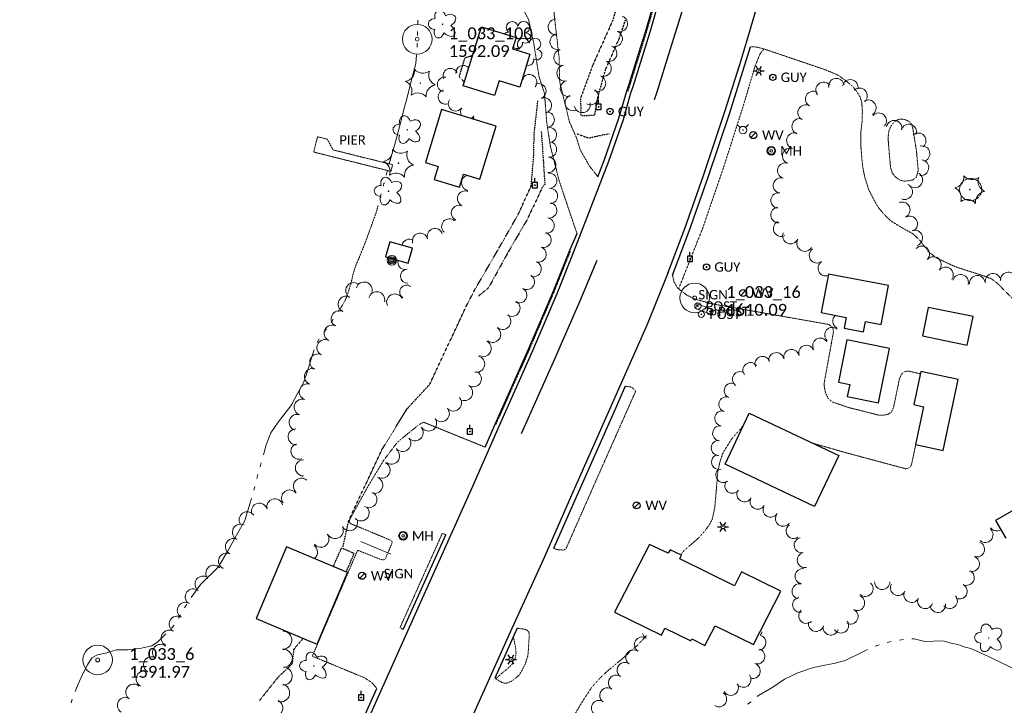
# Model space of a CAD drawing. Extents: x 386237 to 390135, y 96958 to 113752.
# Tile 63 of 116: x 388198 to 388697, y 102694 to 103041. Entities that reach past the tile are written whole.
import ezdxf
from ezdxf.enums import TextEntityAlignment as Align
from ezdxf.lldxf.tags import DXFTag

# ---------------------------------------------------------------- set-up
doc = ezdxf.new("R2010")
doc.units = 0
doc.header["$MEASUREMENT"] = 0
for name, pattern in [('Wisdot1', [0.0625, 0.03125, -0.03125]), ('Wisdot3', [0.1875, 0.125, -0.0625]), ('Wisdot5', [0.1, 0.05, -0.05]), ('Wisdot6', [0.375, 0.125, -0.0625, 0.03125, -0.0625, 0.03125, -0.0625])]:
    doc.linetypes.add(name, pattern=pattern)
for name, color, linetype, lineweight in [('E_BLD', 231, 'Continuous', 25), ('E_DTM_SlopeBottom', 81, 'Wisdot1', 25), ('E_DTM_SlopeTop', 81, 'Wisdot1', 25), ('E_DWY', 51, 'Wisdot3', 18), ('E_DWY_PE', 51, 'Wisdot3', 18), ('E_LAND_Vegetation', 81, 'Continuous', 18), ('E_LTG', 21, 'Continuous', 25), ('E_MAP_PassPoints', 41, 'Continuous', 18), ('E_MISCPROP', 31, 'Continuous', 18), ('E_MISCPROP_HvyDash', 231, 'Wisdot3', 25), ('E_PATH_Sidewalk', 51, 'Wisdot5', 18), ('E_RDWY', 21, 'Continuous', 25), ('E_RDWY_C_and_G', 21, 'Continuous', 25), ('E_RDWY_PavtEdge', 201, 'Continuous', 25), ('E_SGN', 21, 'Continuous', 18), ('E_STRUCT_Pier', 252, 'Wisdot3', 25), ('E_UTL_EGuyWire', 201, 'Continuous', 25), ('E_UTL_EPowerPole', 231, 'Eelec', 25), ('E_UTL_MH', 31, 'Continuous', 18), ('E_UTL_W', 171, 'Continuous', 25), ('E_UTL_WHydrant', 131, 'Continuous', 18), ('E_WTR', 131, 'Wisdot6', 18), ('E_WTR_Dock_Pier', 131, 'Wisdot3', 18), ('E_WTR_Elevations', 131, 'Continuous', 18), ('E_WTR_FlowLine', 131, 'Wisdot6', 18)]:
    doc.layers.add(name, color=color, linetype=linetype, lineweight=lineweight)
doc.styles.add('CalibriLight', font='calibril.ttf')
tags = doc.linetypes.add('Eelec', pattern='A,0.275,-0.05,["E",CalibriLight,S=0.07,R=0,X=-0.025,Y=-0.035],-0.05,0.875', length=1.25).pattern_tags.tags
tags[6] = DXFTag(74, 10)

# ---------------------------------------------------------------- blocks, each defined once
blk = doc.blocks.new('PP')
at = {"layer": 'E_MAP_PassPoints', "lineweight": 0}
for radius in [7.5, 0.96]:
    blk.add_circle((0, 0), radius, dxfattribs=at)
blk = doc.blocks.new('BSGN')
at = {"color": 0, "linetype": 'ByBlock', "lineweight": -2, "transparency": 16777216, "style": 'CalibriLight'}
blk.add_text('SIGN', height=12, dxfattribs=at).set_placement((0, 0), align=Align.MIDDLE_CENTER)
blk = doc.blocks.new('GUY')
at = {"color": 0, "linetype": 'ByBlock', "lineweight": -2, "transparency": 16777216}
for radius in [4, 0.5]:
    blk.add_circle((0, 0), radius, dxfattribs=at)
at = {"color": 0, "linetype": 'ByBlock', "lineweight": -2, "transparency": 16777216, "style": 'CalibriLight'}
blk.add_text('GUY', height=12, dxfattribs=at).set_placement((10, 0), align=Align.MIDDLE_LEFT)
blk = doc.blocks.new('HYD')
at = {"color": 0, "linetype": 'ByBlock', "lineweight": -2, "transparency": 16777216}
for p, q in [((-3.8, 3.8), (-8.3, 8.3)), ((3.8, 3.8), (8.3, 8.3))]:
    blk.add_line(p, q, dxfattribs=at)
for radius in [5.48, 0.42]:
    blk.add_circle((0, 0), radius, dxfattribs=at)
blk = doc.blocks.new('LPOL')
at = {"color": 0, "linetype": 'ByBlock', "lineweight": -2, "transparency": 16777216}
for p, q in [((-4, 0), (-1.5, 0)), ((-0.75, 1.3), (-2, 3.46)), ((0.75, 1.3), (2, 3.46)), ((1.5, 0), (4, 0)), ((-2, -3.46), (-0.75, -1.3)), ((2, -3.46), (0.75, -1.3))]:
    blk.add_line(p, q, dxfattribs=at)
for radius in [1.5, 1.5, 1.5, 0.125]:
    blk.add_circle((0, 0), radius, dxfattribs=at)
blk = doc.blocks.new('MH')
at = {"color": 0, "linetype": 'ByBlock', "lineweight": -2, "transparency": 16777216}
for radius in [5, 4, 1.5]:
    blk.add_circle((0, 0), radius, dxfattribs=at)
at = {"color": 0, "linetype": 'ByBlock', "lineweight": -2, "transparency": 16777216, "style": 'CalibriLight'}
blk.add_text('MH', height=10.8, dxfattribs=at).set_placement((10, 0), align=Align.MIDDLE_LEFT)
blk = doc.blocks.new('PIER')
at = {"color": 0, "linetype": 'ByBlock', "lineweight": -2, "transparency": 16777216, "style": 'CalibriLight'}
blk.add_text('PIER', height=10.8, dxfattribs=at).set_placement((-16.8, -5.4))
blk = doc.blocks.new('CTRE')
at = {"color": 0, "linetype": 'ByBlock', "lineweight": -2, "transparency": 16777216}
blk.add_circle((0, 0), 0.223, dxfattribs=at)
for centre, start, end in [((-11.97, 8.96), 280.2067, 5.97162), ((1.81, 14.92), 220.21132, 305.97623), ((13.83, 5.89), 160.21133, 245.97624), ((-13.83, -5.9), 340.21132, 65.97623), ((-1.81, -14.93), 40.21133, 125.97624)]:
    blk.add_arc(centre, 7.87, start, end, dxfattribs=at)
at = {"color": 0, "linetype": 'ByBlock', "lineweight": -2, "transparency": 16777216, "extrusion": (0, 0, -1)}
blk.add_arc((-12.03, -9.04), 7.87, 354.07279, 79.74889, dxfattribs=at)
blk = doc.blocks.new('POLE')
at = {"color": 0, "linetype": 'ByBlock', "lineweight": -2, "transparency": 16777216}
for radius in [4.46, 3.35, 2.23, 1.12]:
    blk.add_circle((0, 0), radius, dxfattribs=at)
blk = doc.blocks.new('POST')
at = {"color": 0, "linetype": 'ByBlock', "lineweight": -2, "transparency": 16777216}
for radius in [4, 0.5]:
    blk.add_circle((0, 0), radius, dxfattribs=at)
at = {"color": 0, "linetype": 'ByBlock', "lineweight": -2, "transparency": 16777216, "style": 'CalibriLight'}
blk.add_text('POST', height=12, dxfattribs=at).set_placement((10, 0), align=Align.MIDDLE_LEFT)
blk = doc.blocks.new('PPOL')
at = {"color": 0, "linetype": 'ByBlock', "lineweight": -2, "transparency": 16777216}
blk.add_line((-0.1, 4.5), (-0.1, 11.6), dxfattribs=at)
at = {"color": 0, "linetype": 'ByBlock', "lineweight": -2, "transparency": 16777216, "flags": 128}
blk.add_lwpolyline([(-4.6, -4.5), (4.4, -4.5), (4.4, 4.5), (-4.6, 4.5)], close=True, dxfattribs=at)
at = {"color": 0, "linetype": 'ByBlock', "lineweight": -2, "transparency": 16777216}
blk.add_circle((0, 0), 0.582, dxfattribs=at)
blk = doc.blocks.new('SIGN')
at = {"color": 0, "linetype": 'ByBlock', "lineweight": -2, "transparency": 16777216, "style": 'CalibriLight'}
blk.add_text('SIGN', height=12, dxfattribs=at).set_placement((0, 0), align=Align.MIDDLE_CENTER)
blk = doc.blocks.new('DTRE')
at = {"color": 0, "linetype": 'ByBlock', "lineweight": -2, "transparency": 16777216}
blk.add_circle((-0.18, 0), 0.183, dxfattribs=at)
for centre, major_axis, ratio in [((-1.87, 5.32), (1.36, -4.98), 0.782863), ((4.06, 2.74), (-5.27, -2.93), 0.691916), ((-5.87, 0.15), (4.93, -0.12), 0.832022), ((-2.49, -5.24), (1.8, 4.86), 0.716896), ((3.54, -3.71), (-5.01, 4.58), 0.560249)]:
    blk.add_ellipse(centre, major_axis=major_axis, ratio=ratio, start_param=1.570796, end_param=4.712389, dxfattribs=at)
blk = doc.blocks.new('WV')
at = {"color": 0, "linetype": 'ByBlock', "lineweight": -2, "transparency": 16777216}
blk.add_line((-2.8, -2.8), (2.8, 2.8), dxfattribs=at)
blk.add_circle((0, 0), 4, dxfattribs=at)
at = {"color": 0, "linetype": 'ByBlock', "lineweight": -2, "transparency": 16777216, "style": 'CalibriLight'}
blk.add_text('WV', height=10.8, dxfattribs=at).set_placement((10, 0), align=Align.MIDDLE_LEFT)

msp = doc.modelspace()

# ---------------------------------------------------------------- linework, layer by layer
at = {"layer": 'E_BLD', "ltscale": 5}
for p, q in [((388422.46, 103007.42), (388431.72, 103037.24)), ((388431.72, 103037.24), (388431.72, 103037.24)), ((388431.72, 103037.24), (388449.29, 103031.78)), ((388449.29, 103031.78), (388447.52, 103026.08)), ((388447.52, 103026.08), (388447.52, 103026.08)), ((388447.52, 103026.08), (388456.31, 103023.36)), ((388456.31, 103023.36), (388451.16, 103006.76)), ((388456.31, 103023.36), (388456.31, 103023.36)), ((388440.72, 103010), (388438.38, 103002.48)), ((388451.16, 103006.76), (388440.72, 103010)), ((388440.72, 103010), (388440.72, 103010)), ((388438.38, 103002.48), (388422.46, 103007.42)), ((388422.46, 103007.42), (388422.46, 103007.42)), ((388451.16, 103006.76), (388451.16, 103006.76)), ((388411.57, 102995.45), (388403.34, 102968.64)), ((388439.21, 102986.96), (388411.57, 102995.45)), ((388411.57, 102995.45), (388411.57, 102995.45)), ((388430.96, 102960.09), (388439.21, 102986.96)), ((388439.21, 102986.96), (388439.21, 102986.96)), ((388403.34, 102968.64), (388403.34, 102968.64)), ((388403.34, 102968.64), (388409.84, 102966.64)), ((388409.84, 102966.64), (388407.82, 102960.05)), ((388409.84, 102966.64), (388409.84, 102966.64)), ((388407.82, 102960.05), (388407.82, 102960.05)), ((388407.82, 102960.05), (388420.56, 102956.14)), ((388420.56, 102956.14), (388422.56, 102962.67)), ((388422.56, 102962.67), (388422.56, 102962.67)), ((388422.56, 102962.67), (388430.96, 102960.09)), ((388385.27, 102928.47), (388383.12, 102920.76)), ((388396.76, 102925.27), (388385.27, 102928.47)), ((388394.61, 102917.56), (388396.76, 102925.27)), ((388396.76, 102925.27), (388396.76, 102925.27)), ((388383.12, 102920.76), (388394.61, 102917.56)), ((388383.12, 102920.76), (388383.12, 102920.76)), ((388607.55, 102912.07), (388603.84, 102892.6)), ((388637.89, 102906.28), (388607.55, 102912.07)), ((388634.14, 102886.61), (388637.89, 102906.28)), ((388658.08, 102895.21), (388655.13, 102880.84)), ((388680.76, 102890.55), (388658.08, 102895.21)), ((388603.84, 102892.6), (388616.45, 102890.19)), ((388616.45, 102890.19), (388615.41, 102884.71)), ((388677.81, 102876.18), (388680.76, 102890.55)), ((388615.41, 102884.71), (388625.24, 102882.83)), ((388625.24, 102882.83), (388626.25, 102888.11)), ((388626.25, 102888.11), (388634.14, 102886.61)), ((388655.13, 102880.84), (388677.81, 102876.18)), ((388616.88, 102878.76), (388612.56, 102857.42)), ((388638.43, 102874.41), (388616.88, 102878.76)), ((388632.89, 102846.99), (388638.43, 102874.41)), ((388654.23, 102862.72), (388650.67, 102846.02)), ((388673.19, 102858.67), (388654.23, 102862.72)), ((388612.56, 102857.42), (388618.27, 102856.26)), ((388618.27, 102856.26), (388617.05, 102850.19)), ((388665.56, 102822.87), (388673.19, 102858.67)), ((388617.05, 102850.19), (388632.89, 102846.99)), ((388650.67, 102846.02), (388655.61, 102844.96)), ((388655.61, 102844.96), (388651.54, 102825.86)), ((388555.15, 102815.96), (388567.39, 102841.76)), ((388567.39, 102841.76), (388612.72, 102820.25)), ((388651.54, 102825.86), (388665.56, 102822.87)), ((388612.72, 102820.25), (388600.48, 102794.45)), ((388600.48, 102794.45), (388555.15, 102815.96)), ((388701.26, 102792.62), (388692.14, 102787.42)), ((388692.14, 102787.42), (388697.27, 102778.42)), ((388516.82, 102775.26), (388499.05, 102740.96)), ((388526.37, 102770.82), (388516.82, 102775.26)), ((388333.03, 102774.07), (388317.66, 102737.8)), ((388363.88, 102761), (388333.03, 102774.07)), ((388333.03, 102774.07), (388333.03, 102774.07)), ((388527.3, 102772.57), (388526.37, 102770.82)), ((388533.08, 102769.9), (388527.3, 102772.57)), ((388532.21, 102767.9), (388533.08, 102769.9)), ((388559.99, 102754.35), (388532.21, 102767.9)), ((388348.51, 102724.73), (388363.88, 102761)), ((388563.41, 102761.42), (388559.99, 102754.35)), ((388583.43, 102751.62), (388563.41, 102761.42)), ((388569.58, 102724.59), (388583.43, 102751.62)), ((388499.05, 102740.96), (388522.89, 102729.39)), ((388317.66, 102737.8), (388317.66, 102737.8)), ((388317.66, 102737.8), (388343.06, 102727.04)), ((388522.89, 102729.39), (388524.55, 102732.81)), ((388524.55, 102732.81), (388537.8, 102726.47)), ((388544.84, 102724.09), (388550.13, 102734.07)), ((388550.13, 102734.07), (388569.58, 102724.59)), ((388343.06, 102727.04), (388343.06, 102727.04)), ((388343.06, 102727.04), (388348.51, 102724.73)), ((388348.51, 102724.73), (388348.51, 102724.73)), ((388537.8, 102726.47), (388538.31, 102727.55)), ((388538.31, 102727.55), (388544.84, 102724.09))]:
    msp.add_line(p, q, dxfattribs=at)
at = {"layer": 'E_DTM_SlopeBottom'}
for points in [[(388462.03, 102984.26), (388463.05, 102969.6), (388463.82, 102957.6), (388462.2, 102955.51)], [(388480.03, 102983.12), (388486.07, 102980.99), (388492.92, 102982.52), (388496.4, 102983.17)], [(388462.1, 102954.92), (388454.7, 102939.37), (388445.25, 102923.23), (388435.24, 102905.04), (388430.02, 102900.85)]]:
    msp.add_lwpolyline(points, dxfattribs=at)
at = {"layer": 'E_DTM_SlopeTop'}
for points in [[(388527.88, 103149.43), (388524.04, 103127.6), (388518.24, 103102.4), (388507.41, 103070.67), (388498.1, 103040.23), (388488.17, 103018.06), (388481.89, 103001.01), (388482.16, 102992.4), (388489.11, 102992.51), (388490.61, 103001.32), (388494.55, 103015.46), (388501.69, 103031.76), (388504.65, 103040.59)], [(388361.62, 102774.04), (388364.48, 102787.27), (388381.29, 102823.2), (388393.98, 102843.82), (388405.48, 102856.23), (388424.57, 102896.93), (388428.7, 102904.77), (388439.9, 102924.01), (388450.33, 102942.26), (388456.95, 102956.81), (388458.26, 102972.85), (388458.41, 102982.81), (388460.31, 102999.74)]]:
    msp.add_lwpolyline(points, dxfattribs=at)
at = {"layer": 'E_DTM_SlopeTop', "flags": 128}
msp.add_lwpolyline([(388341.4, 102727.69), (388336.62, 102722.09), (388335.85, 102714.79), (388328.78, 102708.13), (388319.25, 102696.17)], dxfattribs=at)
at = {"layer": 'E_DWY', "flags": 128}
for points in [[(388493.59, 103112.66), (388489.1, 103098.65), (388483.02, 103086.62), (388475.05, 103074.6), (388470.9, 103067.92), (388468.45, 103061.81), (388467.9, 103053.36), (388468.7, 103042.27), (388471.02, 103022.16), (388471.37, 103009.34)], [(388463.63, 103003.59), (388460.88, 103012.15), (388458.21, 103029.05), (388455.61, 103040.89), (388451.42, 103048.84), (388446.98, 103056.2), (388441.28, 103062.88), (388436.41, 103068.04), (388435.16, 103069.4), (388434.76, 103070.96), (388446.96, 103104.62)], [(388741.84, 102868.14), (388729.59, 102876.97), (388717.66, 102884.92), (388702.34, 102898.01), (388693.45, 102907.1), (388690.32, 102909.52), (388686.89, 102910.94), (388676.54, 102914.26), (388671.28, 102916.05), (388662.79, 102919.98), (388658.5, 102923.1), (388655.82, 102926.52), (388653.76, 102929.19), (388650.26, 102932.53), (388645.62, 102935.06), (388639.04, 102939.05), (388635.38, 102942.64), (388632.71, 102945.93), (388630.2, 102950.33), (388627.98, 102954.63), (388625.95, 102961), (388624.86, 102966.23), (388624.35, 102971.25), (388623.84, 102977.5), (388623.88, 102983.81), (388624.62, 102989.91), (388624.67, 102994.72), (388624.37, 102998.94), (388623.54, 103001.73), (388622.05, 103004.18), (388619.83, 103007.1), (388616.09, 103010.14), (388612.39, 103012.78), (388606.23, 103015.43), (388574.56, 103026.15), (388570.62, 103027.12), (388567.95, 103027.2)], [(388638.09, 102975.82), (388637.68, 102981.12), (388638.13, 102984.73), (388639.37, 102987.32), (388640.71, 102988.97), (388642.37, 102990.1), (388643.57, 102990.5), (388645.34, 102990.54), (388647.33, 102989.92), (388648.79, 102988.98), (388649.6, 102987.83), (388650.17, 102986.24), (388652.09, 102974.24)], [(388479.91, 102980.93), (388481.83, 102974.84), (388486.47, 102966.78), (388490.74, 102961.31)], [(388480.13, 102932.64), (388476.78, 102942.46), (388471.06, 102959.43), (388466.64, 102976.93)], [(388652.09, 102974.24), (388652.96, 102964.47), (388651.94, 102961.07), (388650.29, 102959.8), (388647.61, 102959.25), (388645.69, 102959.19), (388643.44, 102959.78), (388641.21, 102961.47), (388639.78, 102963.38), (388638.93, 102966.31), (388638.09, 102975.82)], [(388610.02, 102882.74), (388609.74, 102884.99), (388607.8, 102886.57), (388547.49, 102897.23), (388539.4, 102899.65), (388535.65, 102901.49), (388530.98, 102905.15), (388529.36, 102907.95), (388528.5, 102911.62)], [(388653.99, 102861.63), (388647.84, 102863.05), (388646.01, 102862.68), (388644.46, 102861.45), (388643.43, 102858.9), (388640.55, 102845.02), (388639.44, 102842.27), (388637.88, 102841.24), (388635.77, 102840.74), (388633.34, 102840.61), (388617.38, 102844.66), (388609.38, 102847.42), (388607.35, 102849.19), (388606, 102852.09), (388605.46, 102854.59), (388605.27, 102856.63), (388610.02, 102882.74)], [(388504.59, 102855.3), (388507.31, 102855.03), (388508.6, 102854.26), (388509.86, 102852.85), (388489.34, 102806.65), (388474.5, 102772.96), (388473.09, 102772.41), (388470.48, 102772.57), (388468.21, 102773.24)], [(388378.73, 102702.31), (388376.34, 102705.22), (388372.53, 102707.74), (388346.07, 102718.67), (388369.03, 102772.35), (388380.73, 102767.62), (388382.04, 102767.44), (388382.96, 102767.73), (388386.55, 102776.3), (388386.04, 102777.27), (388365.17, 102785.9), (388364.88, 102786.82), (388365.14, 102788.14), (388374.31, 102804.73), (388382.24, 102817.9), (388389.12, 102826.95), (388393.93, 102830.93), (388400.46, 102836.13), (388402.4, 102837.14), (388433.55, 102824.51)], [(388558.63, 102828.85), (388564.39, 102835.43)], [(388532.76, 102770.05), (388532.94, 102770.35), (388534.31, 102772.11), (388536.54, 102774.09), (388538.71, 102775.92), (388541.95, 102778.77), (388544.87, 102782.1), (388547.09, 102785.09), (388548.61, 102787.8), (388549.93, 102794.04), (388550.39, 102799.34), (388550.76, 102803.77), (388551.14, 102808.21), (388551.44, 102811.84), (388552.37, 102816.53), (388554.01, 102821.49), (388556, 102824.68), (388558.63, 102828.85)], [(388599.7, 102826.43), (388615.64, 102821.88), (388646.8, 102813.5), (388648.88, 102814.28), (388649.61, 102815.82), (388651.72, 102825.82)], [(388392.13, 102732.22), (388390.48, 102733.16), (388411.96, 102780.95), (388413.61, 102780.18)], [(388449.88, 102732.86), (388453.47, 102732.35), (388454.89, 102731.81), (388455.76, 102730.8), (388455.98, 102729.73), (388455.82, 102727.19), (388455.55, 102722.34), (388455.24, 102718.92), (388453.96, 102714.93), (388452.53, 102712), (388450.87, 102709.13), (388447, 102706.01), (388444.13, 102704.93), (388442.29, 102705.29), (388441.16, 102705.99), (388438.51, 102707.51)], [(388393.03, 102606.07), (388398.97, 102606.16), (388407.16, 102605.64), (388421.48, 102605.24), (388436.77, 102605.41), (388439.77, 102605.79), (388442.02, 102606.54), (388444.08, 102608.79), (388445.34, 102611.27), (388446.03, 102613.42), (388444.96, 102615.14), (388443.22, 102616.16), (388438.05, 102618.65), (388435.12, 102620.15), (388433.94, 102621.43), (388433.45, 102623.99), (388433.7, 102627.26), (388434.98, 102631.25), (388437.71, 102638.83), (388440.43, 102642.86), (388446.53, 102650.77), (388451.89, 102656.09), (388459.18, 102662.5), (388464.91, 102668.72), (388470.33, 102676), (388477.38, 102686.58), (388483.58, 102696.87), (388487.65, 102703.03), (388491.9, 102707.7), (388495.47, 102711.08), (388499.94, 102714.81), (388503.12, 102717.44), (388505.9, 102719.82), (388506.36, 102720.44), (388510.75, 102724.24), (388514.76, 102728.45), (388515.24, 102729.16)]]:
    msp.add_lwpolyline(points, dxfattribs=at)
at = {"layer": 'E_DWY'}
msp.add_circle((388679.51, 102954.93), 5.63, dxfattribs=at)
at = {"layer": 'E_DWY_PE'}
for points in [[(388471.37, 103009.34), (388476.32, 102989.13), (388479.91, 102980.93)], [(388463.63, 103003.59), (388464.83, 102988.62), (388466.64, 102976.93)]]:
    msp.add_lwpolyline(points, dxfattribs=at)
at = {"layer": 'E_LAND_Vegetation'}
for centre, radius, start, end in [((388447.28, 103036.94), 2.97, 10.426, 231.6599), ((388453.13, 103037.03), 2.97, 288.0768, 171.0501), ((388469.57, 103037.22), 4.03, 92.8374, 272.822), ((388501.72, 103038.83), 4.03, 251.0448, 71.0295), ((388445.59, 103031.84), 2.78, 93.3969, 140.5865), ((388454.08, 103031.59), 2.61, 232.7821, 90.7147), ((388470.47, 103029.68), 4.03, 104.4458, 284.4305), ((388499.1, 103031.21), 4.03, 251.0448, 71.0295), ((388449.77, 103028.98), 2.78, 225.0828, 11.085), ((388452.94, 103028.47), 2.97, 10.426, 231.6599), ((388458.8, 103028.56), 2.97, 288.0768, 171.0501), ((388451.26, 103023.36), 2.78, 93.3969, 130.3035), ((388459.75, 103023.12), 2.61, 232.7821, 90.7147), ((388472.43, 103021.74), 4.03, 101.1578, 281.1425), ((388496.28, 103023.72), 4.03, 249.4221, 69.4067), ((388455.44, 103020.51), 2.78, 252.3775, 11.085), ((388493.45, 103016.18), 4.03, 249.5197, 69.5044), ((388416.03, 103012.52), 3.71, 25.9405, 205.9252), ((388422.49, 103014.03), 3.71, 41.4254, 185.5957), ((388473.99, 103013.83), 4.03, 101.1578, 281.1425), ((388413.11, 103008.14), 3.71, 81.3287, 261.3134), ((388449.15, 103011.87), 3.89, 337.5722, 10.9986), ((388455.9, 103009.24), 3.89, 322.1564, 142.1411), ((388475.68, 103006.05), 4.03, 103.6016, 283.5863), ((388490.63, 103008.63), 4.03, 249.5197, 69.5044), ((388605.03, 103005.3), 3.95, 37.0133, 216.998), ((388611.51, 103007.19), 3.95, 9.6361, 189.6208), ((388618.53, 103006.61), 3.95, 348.8746, 168.8593), ((388413.56, 103001.76), 3.71, 106.6817, 286.6664), ((388460.58, 103004.61), 3.89, 293.2294, 113.2141), ((388487.04, 103001.82), 4.03, 240.1416, 60.1263), ((388599.8, 103000.75), 3.95, 61.1114, 241.0961), ((388623.21, 103002.32), 3.95, 311.9696, 131.9543), ((388418.62, 102998.33), 3.71, 146.6347, 326.6194), ((388463.32, 102997.48), 3.89, 289.0794, 109.0641), ((388478.12, 102998.81), 4.03, 114.1268, 294.1114), ((388482.81, 102997.89), 4.03, 193.6033, 13.588), ((388627.7, 102996.3), 3.95, 302.0645, 122.0492), ((388424.83, 102994.24), 3.71, 146.6347, 210.4045), ((388464.79, 102990.26), 3.89, 278.0581, 98.0428), ((388595.98, 102993.83), 3.95, 61.1114, 241.0961), ((388632.96, 102989.72), 3.95, 318.5356, 138.5202), ((388424.83, 102994.24), 3.71, 295.4548, 326.6194), ((388430.38, 102988.53), 3.71, 128.3571, 145.9077), ((388592.94, 102986.85), 3.95, 68.7523, 248.737), ((388640.82, 102985.93), 3.95, 349.9447, 169.9294), ((388465.88, 102982.55), 3.89, 278.0581, 98.0428), ((388648.21, 102984.01), 3.95, 342.8348, 162.8194), ((388465.94, 102975.19), 3.89, 267.0151, 86.9998), ((388590.25, 102979.65), 3.95, 74.5919, 254.5766), ((388652.97, 102979.58), 3.95, 310.175, 130.1596), ((388588.11, 102971.95), 3.95, 72.1045, 252.0892), ((388654.88, 102973.05), 3.95, 282.7737, 102.7583), ((388465.53, 102967.41), 3.89, 267.0151, 86.9998), ((388654.34, 102965.96), 3.95, 262.5362, 82.5209), ((388585.68, 102964.43), 3.95, 72.1045, 252.0892), ((388425.52, 102958.28), 3.92, 104.7938, 260.9512), ((388466.01, 102959.39), 3.89, 274.1408, 94.1255), ((388583.49, 102956.9), 3.95, 73.8934, 253.8781), ((388651.24, 102959.76), 3.95, 238.7971, 58.7818), ((388423.45, 102950.31), 3.92, 68.4986, 248.4832), ((388466.44, 102951.65), 3.89, 272.9725, 92.9572), ((388646.12, 102953.8), 3.95, 247.27, 67.2547), ((388582.28, 102949.35), 3.95, 80.961, 260.9457), ((388420.35, 102943.02), 3.92, 66.2443, 246.229), ((388466.04, 102944.37), 3.89, 260.4482, 80.4329), ((388582.23, 102941.98), 3.95, 94.3788, 274.3635), ((388644.89, 102944.6), 3.95, 294.3233, 114.308), ((388415.48, 102936.18), 3.92, 47.8701, 227.8547), ((388464.75, 102936.69), 3.89, 260.4482, 80.4329), ((388648.69, 102937.47), 3.95, 299.5919, 119.5766), ((388408.19, 102931.29), 3.92, 18.6717, 198.6564), ((388583.56, 102935.12), 3.95, 116.4451, 296.4298), ((388651.2, 102930.38), 3.95, 289.0775, 109.0621), ((388395.28, 102925.84), 3.92, 60.4559, 166.7147), ((388400.64, 102928.88), 3.92, 16.4075, 196.3922), ((388463.17, 102929.42), 3.89, 251.1878, 71.1725), ((388588.24, 102931.37), 3.95, 157.0359, 337.0206), ((388595.46, 102927.56), 3.95, 149.198, 329.1827), ((388460.66, 102922.04), 3.89, 251.1878, 71.1725), ((388601.7, 102921.64), 3.95, 124.8349, 304.8196), ((388654.75, 102922.36), 3.95, 315.9179, 135.9026), ((388392.95, 102917.9), 3.51, 162.4097, 274.1273), ((388660.69, 102916.97), 3.95, 319.248, 139.2327), ((388394.24, 102911.02), 3.51, 92.7733, 272.758), ((388458.15, 102914.67), 3.89, 251.1878, 71.1725), ((388606.18, 102915.1), 3.95, 124.1911, 288.2128), ((388666.78, 102911.72), 3.95, 323.3735, 143.3582), ((388454.72, 102908.16), 3.89, 239.8595, 59.8441), ((388611.06, 102909.47), 3.95, 162.9136, 175.5005), ((388611.06, 102909.47), 3.95, 135.6926, 140.5737), ((388674.42, 102907.98), 3.95, 343.6849, 163.6696), ((388682.94, 102907.44), 3.95, 4.7448, 184.7295), ((388690.89, 102908.43), 3.95, 7.9747, 187.9594), ((388698.62, 102909.09), 3.95, 4.1214, 184.106), ((388367.07, 102903.74), 4.07, 57.2595, 237.2595), ((388372.28, 102904.04), 4.07, 343.2732, 163.2732), ((388393.87, 102902.99), 3.51, 55.602, 235.5866), ((388450.8, 102901.42), 3.89, 239.8595, 59.8441), ((388363.22, 102896.85), 4.07, 64.5922, 244.5922), ((388378.65, 102899.09), 4.07, 346.3534, 166.3534), ((388387.77, 102898), 4.07, 25.9426, 205.9426), ((388447.14, 102894.8), 4.12, 236.2836, 56.2836), ((388359.7, 102889.49), 4.07, 64.0125, 244.0125), ((388442.51, 102888.2), 4.12, 230.9862, 50.9862), ((388613.49, 102888.31), 3.82, 130.2471, 242.6565), ((388356.13, 102882.17), 4.07, 64.0125, 244.0125), ((388437.38, 102881.6), 4.12, 234.3013, 54.3013), ((388609.42, 102881.33), 3.82, 48.6784, 228.6631), ((388352.45, 102874.87), 4.07, 63.2329, 243.2329), ((388603.38, 102875.89), 3.82, 32.0373, 212.022), ((388432.62, 102874.52), 4.12, 243.4791, 63.4791), ((388588.72, 102870.15), 3.82, 14.7469, 194.7316), ((388596.26, 102872.26), 3.82, 20.5453, 200.53), ((388348.79, 102867.6), 4.07, 63.2329, 243.2329), ((388429.27, 102866.54), 4.12, 257.0351, 77.0351), ((388574.09, 102866.65), 3.82, 19.7193, 199.704), ((388581.06, 102868.54), 3.82, 8.8407, 188.8254), ((388346.11, 102860.21), 4.07, 71.6063, 251.6063), ((388567.99, 102863.47), 3.82, 38.4911, 218.4757), ((388427.56, 102859.14), 4.12, 237.7478, 57.7478), ((388562.69, 102858.93), 3.82, 55.9863, 235.9709), ((388343.54, 102852.48), 4.07, 71.6063, 251.6063), ((388423.16, 102852.16), 4.12, 237.7478, 57.7478), ((388558.53, 102853.07), 3.83, 65.7491, 245.7491), ((388417.55, 102846.85), 4.12, 222.8057, 42.8057), ((388555.82, 102846.17), 3.83, 73.4059, 253.4059), ((388340.97, 102844.76), 4.07, 71.6063, 251.6063), ((388411.38, 102841.48), 4.12, 220.7903, 40.7903), ((388338.39, 102837.03), 4.07, 71.5632, 251.5632), ((388404.91, 102836.73), 4.12, 214.5062, 34.5062), ((388553.75, 102839.07), 3.83, 81.8356, 261.8356), ((388398.05, 102831.81), 4.12, 220.578, 40.578), ((388552.66, 102831.48), 3.83, 81.8356, 261.8356), ((388337.88, 102829.72), 4.07, 92.7516, 272.7516), ((388391.79, 102826.44), 4.12, 220.578, 40.578), ((388339.31, 102822.42), 4.07, 110.9763, 290.9763), ((388551.96, 102824.06), 3.83, 88.386, 268.386), ((388386.16, 102819.98), 4.12, 230.9289, 50.9289), ((388552.09, 102816.99), 3.83, 105.9553, 285.9553), ((388341.54, 102813.98), 4.07, 90.1719, 270.1719), ((388381.32, 102812.86), 4.12, 243.0537, 63.0537), ((388554.27, 102810.39), 3.83, 127.1713, 307.1713), ((388340.52, 102804.75), 4.07, 47.0876, 227.0876), ((388377.66, 102805.23), 4.12, 249.6629, 69.6629), ((388558.85, 102804.96), 3.83, 143.7337, 323.7337), ((388334.55, 102798.75), 4.07, 36.9081, 216.9081), ((388374.68, 102797.94), 4.12, 239.1, 59.1), ((388564.92, 102800.66), 3.83, 150.7473, 330.7473), ((388319.23, 102792.04), 4.07, 15.7477, 195.7477), ((388327.07, 102794.25), 4.07, 15.7477, 195.7477), ((388370.74, 102791.29), 4.12, 223.9068, 43.9068), ((388571.64, 102796.86), 3.83, 148.9002, 328.9002), ((388578.21, 102792.9), 3.83, 148.9002, 328.9002), ((388313.05, 102787.71), 4.07, 34.2984, 214.2984), ((388584.51, 102788.25), 3.83, 143.5644, 323.5644), ((388309.65, 102781.43), 4.07, 62.7807, 242.7807), ((388357.66, 102782.33), 4.12, 208.5129, 28.5129), ((388364.88, 102786.3), 4.12, 208.885, 28.885), ((388589.83, 102782.06), 3.83, 124.7982, 304.7982), ((388350.37, 102777.92), 4.12, 217.2692, 37.2692), ((388686.97, 102780.15), 3.89, 228.8362, 48.8209), ((388692.72, 102785.97), 3.89, 216.6508, 302.8766), ((388306.1, 102774.17), 4.07, 64.6182, 244.6182), ((388344.59, 102771.36), 4.12, 307.8106, 54.971), ((388593.97, 102774.88), 3.83, 101.6801, 281.6801), ((388682.66, 102772.8), 3.89, 250.269, 70.2537), ((388302.61, 102766.81), 4.07, 64.6182, 244.6182), ((388595.52, 102767.37), 3.83, 101.6801, 281.6801), ((388296.18, 102760.71), 4.07, 42.2628, 222.2628), ((388680.09, 102765.41), 3.89, 251.5048, 71.4894), ((388290.7, 102755.2), 4.07, 52.7366, 232.7366), ((388594.43, 102759.17), 3.83, 81.5145, 261.5145), ((388677.49, 102758.43), 3.89, 242.5662, 62.5509), ((388592.9, 102751.54), 3.83, 77.9988, 257.9988), ((388626.21, 102752.83), 3.89, 228.0834, 48.0681), ((388634.73, 102756.31), 3.89, 179.1195, 359.1042), ((388642.76, 102753.25), 3.89, 150.9132, 330.8979), ((388673.9, 102751.52), 3.89, 242.5662, 62.5509), ((388285.77, 102748.72), 4.07, 52.7366, 232.7366), ((388649.61, 102749.79), 3.89, 153.908, 333.8927), ((388281.74, 102741.9), 4.07, 59.4477, 239.4477), ((388593.18, 102744.72), 3.83, 100.5515, 280.5515), ((388621.94, 102745.64), 3.89, 247.3942, 67.3789), ((388656.53, 102746.68), 3.89, 159.2804, 339.2651), ((388662.88, 102744.69), 3.89, 187.9049, 7.8896), ((388668.9, 102746.71), 3.89, 220.8098, 40.7945), ((388596.27, 102739.11), 3.83, 132.3117, 312.3117), ((388618.6, 102738.81), 3.89, 242.5639, 62.5486), ((388277.62, 102734.91), 4.07, 60.5944, 240.5944), ((388601.19, 102735.05), 3.83, 166.0035, 346.0035), ((388613.84, 102734.27), 3.89, 214.2789, 34.2635), ((388273.62, 102727.82), 4.07, 60.5944, 240.5944), ((388331.11, 102726.82), 4.56, 267.9021, 87.9021), ((388331.45, 102735.93), 4.56, 267.9021, 283.7556), ((388517.07, 102731.21), 3.88, 196.5705, 239.3971), ((388571.95, 102725.57), 3.88, 273.5002, 75.0326), ((388570.03, 102731.94), 3.88, 321.0101, 346.091), ((388608.62, 102733.19), 3.83, 166.0035, 346.0035), ((388269.21, 102720.64), 4.07, 51.5626, 231.5626), ((388513.12, 102724.53), 3.88, 59.3971, 239.3971), ((388331.39, 102717.57), 4.56, 271.8963, 91.8963), ((388508.73, 102717.98), 3.88, 55.1175, 235.1175), ((388571.41, 102718.61), 3.88, 252.6377, 72.6377), ((388264.64, 102714.38), 4.07, 62.6779, 242.6779), ((388504.3, 102711.62), 3.88, 55.1175, 235.1175), ((388569.1, 102711.21), 3.88, 252.6377, 72.6377), ((388260.9, 102707.14), 4.07, 62.6779, 242.6779), ((388331.32, 102708.62), 4.56, 267.6273, 87.6273), ((388255.59, 102700.45), 4.07, 50.1879, 230.1879), ((388330.03, 102700.14), 4.56, 254.6443, 74.6443), ((388499.9, 102705.25), 3.88, 55.6271, 235.6271), ((388558.04, 102702.75), 3.88, 210.6035, 30.6035), ((388564.38, 102706.81), 3.88, 217.5856, 37.5856), ((388495.52, 102698.85), 3.88, 55.6271, 235.6271), ((388552.04, 102696.92), 3.88, 236.4607, 56.4607), ((388251.37, 102693.79), 4.07, 57.9666, 237.9666), ((388326.51, 102692.35), 4.56, 241.0244, 61.0244), ((388491.32, 102692.45), 3.88, 59.0635, 239.0635)]:
    msp.add_arc(centre, radius, start, end, dxfattribs=at)
at = {"layer": 'E_MISCPROP_HvyDash', "flags": 128}
for points in [[(388423.04, 103009.28), (388420.48, 103011.98), (388423.41, 103021.62), (388427.24, 103022.82)], [(388356.68, 102764.05), (388360.85, 102773.52), (388367.23, 102770.78), (388363.11, 102761.32)]]:
    msp.add_lwpolyline(points, dxfattribs=at)
at = {"layer": 'E_PATH_Sidewalk', "flags": 128}
for points in [[(388574.87, 103026.05), (388572.9, 103023.72), (388570.33, 103017.35), (388564.12, 102996.5), (388554.31, 102965.95), (388543.71, 102935.12), (388531.61, 102904.66)], [(388438.95, 102707.25), (388441.92, 102709.9), (388445.18, 102712.53), (388447.26, 102714.64), (388448.14, 102716.23), (388448.94, 102718.02), (388449.27, 102720.36), (388448.97, 102723.29), (388447.88, 102728.48)]]:
    msp.add_lwpolyline(points, dxfattribs=at)
at = {"layer": 'E_RDWY', "flags": 128}
for points in [[(388544.17, 102962), (388555.08, 102994.46), (388562.6, 103018.27), (388566.69, 103031.62), (388575.96, 103063.42), (388585.35, 103102.6), (388592.37, 103133.26), (388599.8, 103169.62), (388605.9, 103201.58), (388609.58, 103229.59), (388612.16, 103246.41), (388615.94, 103277), (388619.32, 103311.63), (388621.88, 103342.55)], [(388546.54, 102961.21), (388557.46, 102993.69), (388564.99, 103017.53), (388567.95, 103027.2)], [(388478.41, 102923.1), (388496.33, 102969.22), (388503.65, 102990.27), (388507.47, 103003.88)], [(388490.74, 102961.31), (388493.98, 102970.06), (388501.27, 102991.04), (388505.42, 103004.77)], [(388526.16, 102912.51), (388534.77, 102935.23), (388544.18, 102962.03)], [(388528.5, 102911.62), (388537.12, 102934.37), (388546.54, 102961.21)], [(388476.43, 102924.17), (388480.13, 102932.64)], [(388526.18, 102912.56), (388515.61, 102886.56), (388497.35, 102845.04), (388478.09, 102801.67), (388462.91, 102767.46), (388445.4, 102729.06), (388423.34, 102679.66), (388401.73, 102631.66), (388379.48, 102581.86), (388358.53, 102534.81), (388335.47, 102483.88), (388311.97, 102431.28), (388287.3, 102376.39), (388268.9, 102334.94), (388241.4, 102273.76), (388219.05, 102223.73), (388199.7, 102180.74), (388197.84, 102175.55)], [(388504.59, 102855.3), (388499.63, 102844.03), (388480.37, 102800.65), (388468.21, 102773.24)], [(388289.92, 102499.37), (388305.48, 102532.51), (388334.64, 102598.38), (388355.85, 102644.89), (388373.06, 102683.55), (388399.74, 102743.1), (388426.65, 102803.16), (388440.68, 102835.09)], [(388433.55, 102824.51), (388438.64, 102836.13)], [(388392.13, 102732.22), (388397.46, 102744.12), (388413.62, 102780.18)], [(388449.88, 102732.86), (388447.68, 102728.03), (388438.51, 102707.51)], [(388331, 102596.33), (388332.36, 102599.41), (388353.57, 102645.92), (388370.78, 102684.57), (388378.73, 102702.31)]]:
    msp.add_lwpolyline(points, dxfattribs=at)
at = {"layer": 'E_RDWY_C_and_G'}
for points in [[(388505.42, 103004.77), (388506.57, 103008.18), (388513.39, 103030.01), (388515.02, 103035.32), (388517.24, 103042.87), (388519.44, 103050.42), (388520.96, 103055.76), (388522.85, 103062.63), (388525.47, 103072.38), (388528.06, 103082.13), (388529.87, 103089.04), (388531.59, 103095.84), (388533.98, 103105.46), (388536.34, 103115.09), (388537.98, 103121.9), (388542.9, 103143.7), (388543.3, 103145.6)], [(388507.47, 103003.88), (388508.56, 103007.09), (388515.49, 103029.34), (388517.15, 103034.68), (388519.41, 103042.27), (388521.64, 103049.87), (388523.19, 103055.24), (388525.09, 103062.09), (388527.72, 103071.79), (388530.33, 103081.49), (388532.13, 103088.35), (388533.87, 103095.2), (388536.28, 103104.88), (388538.65, 103114.59), (388540.3, 103121.46), (388545.03, 103142.85), (388545.48, 103145.02)], [(388438.64, 102836.13), (388455.6, 102874.12), (388468, 102903.17), (388476.43, 102924.17)], [(388440.68, 102835.09), (388457.75, 102873.4), (388470.09, 102902.29), (388478.41, 102923.1)]]:
    msp.add_lwpolyline(points, dxfattribs=at)
at = {"layer": 'E_RDWY_PavtEdge'}
for points in [[(388557.33, 103142.95), (388556.48, 103138.96), (388551.64, 103119.1), (388550.04, 103112.06), (388547.73, 103102.09), (388545.39, 103092.13), (388543.71, 103085.1), (388542, 103078.21), (388539.53, 103068.48), (388537.02, 103058.74), (388535.2, 103051.88), (388533.66, 103046.49), (388531.37, 103038.88), (388529.01, 103031.32), (388527.25, 103025.99), (388520.43, 103003.67), (388519.24, 103000.23)], [(388490.24, 102919.01), (388481.44, 102898.02), (388468.68, 102869.07), (388451.93, 102831.17)]]:
    msp.add_lwpolyline(points, dxfattribs=at)
at = {"layer": 'E_SGN', "ltscale": 5}
msp.add_line((388370.71, 102776.68), (388385.78, 102770.27), dxfattribs=at)
at = {"layer": 'E_SGN', "flags": 128}
for points in [[(388541, 102897.03), (388540.12, 102894.63)], [(388540.12, 102894.63), (388547.61, 102892.06)], [(388549.18, 102894), (388541, 102897.03)], [(388547.61, 102892.06), (388549.18, 102894)]]:
    msp.add_lwpolyline(points, dxfattribs=at)
at = {"layer": 'E_WTR', "flags": 128}
for points in [[(388381.97, 102956.55), (388382.48, 102958.44)], [(388369.78, 102920.33), (388373.04, 102928.5), (388378.42, 102943.3), (388379.44, 102947.07)], [(388358.96, 102892.75), (388360.05, 102894.34), (388362.64, 102898.59), (388364.24, 102902.77), (388365.72, 102907.73), (388366.6, 102911.71), (388368.03, 102916.34), (388369.78, 102920.33)]]:
    msp.add_lwpolyline(points, dxfattribs=at)
at = {"layer": 'E_WTR_Dock_Pier', "flags": 128}
msp.add_lwpolyline([(388385.91, 102964.1), (388346.75, 102973.88), (388348.68, 102981.63), (388353.64, 102980.4), (388356.59, 102974.95), (388386.75, 102967.47)], close=True, dxfattribs=at)
at = {"layer": 'E_WTR_Elevations', "flags": 128}
for points in [[(388399.44, 103038.75), (388399.45, 103039.61), (388399.45, 103040.71)], [(388399.37, 103032.86), (388399.39, 103034.82)], [(388399.09, 103026.98), (388399.21, 103028.94)], [(388392.49, 102995.37), (388393.86, 103000.82), (388396.33, 103010.49), (388398.41, 103018.67), (388398.79, 103023.07)], [(388385.02, 102967.92), (388388.13, 102979.05), (388390.93, 102989.17), (388392.49, 102995.37)], [(388383.49, 102962.24), (388384, 102964.13)], [(388380.45, 102950.86), (388380.96, 102952.76)], [(388355.56, 102887.6), (388355.95, 102888.18), (388356.68, 102889.32)], [(388351.87, 102882.67), (388353.23, 102884.22)], [(388348.57, 102877.49), (388349.29, 102878.97), (388349.51, 102879.32)], [(388335.67, 102846.23), (388338.6, 102851.64), (388341.56, 102857.05), (388343.79, 102863.47), (388345.57, 102869.65), (388347, 102873.69)], [(388321.27, 102820.53), (388322.69, 102825.64), (388325.07, 102831.8), (388328.77, 102837.07), (388335.23, 102845.41), (388335.67, 102846.23)], [(388319.61, 102814.59), (388320.16, 102816.57)], [(388317.95, 102808.64), (388318.12, 102809.29), (388318.49, 102810.62)], [(388316.37, 102802.68), (388316.89, 102804.66)], [(388303.15, 102771.63), (388303.18, 102771.68), (388307.72, 102779.87), (388311.85, 102787.36), (388315.14, 102798.03), (388315.32, 102798.7)], [(388284.63, 102748.47), (388289.65, 102755.22), (388298.35, 102763.73), (388303.15, 102771.63)], [(388281.38, 102743.22), (388282.43, 102744.99)], [(388278.32, 102737.86), (388279.34, 102739.65)], [(388274.76, 102732.87), (388276.15, 102734.39)], [(388244.62, 102721.19), (388246.95, 102721.97), (388252.73, 102721.88), (388259.51, 102722.68), (388264.79, 102723.88), (388267.94, 102726.12), (388270.96, 102729.14), (388271.84, 102729.98)], [(388631.16, 102723.7), (388633.17, 102724.35)], [(388637.22, 102725.53), (388639.27, 102726.05)], [(388643.41, 102726.84), (388645.5, 102727.13)], [(388649.71, 102727.39), (388650.88, 102727.42), (388656.25, 102726.1), (388660.64, 102726.3), (388665.47, 102726.38), (388669.66, 102725.34), (388673.04, 102724.52), (388676.68, 102723.21), (388679.62, 102722.5)], [(388225.9, 102700.82), (388227.28, 102704.17), (388229.84, 102709.75), (388232.21, 102714.25), (388234.46, 102717.81), (388237.27, 102719.29), (388241.97, 102720.32), (388244.62, 102721.19)], [(388598.45, 102712.41), (388599.97, 102712.93), (388606.58, 102714.24), (388610.14, 102714.94), (388616.01, 102716.48), (388624.9, 102720.93), (388627.25, 102722.12)], [(388679.62, 102722.5), (388688.17, 102718.77), (388699.75, 102713.21), (388705.9, 102710.53)], [(388571.47, 102698.31), (388571.99, 102698.77), (388579.39, 102702.96), (388585.2, 102707.02), (388592.03, 102710.22), (388598.45, 102712.41)], [(388223.84, 102695.01), (388224.48, 102696.96)], [(388566.47, 102694.47), (388568.31, 102695.51)]]:
    msp.add_lwpolyline(points, dxfattribs=at)
at = {"layer": 'E_WTR_FlowLine'}
for points in [[(388505.94, 103004.57), (388507.01, 103007.99), (388513.86, 103029.85), (388515.49, 103035.18), (388517.72, 103042.73), (388519.92, 103050.29), (388521.44, 103055.65), (388523.33, 103062.52), (388525.96, 103072.26), (388528.55, 103081.99), (388530.36, 103088.9), (388532.08, 103095.7), (388534.48, 103105.32), (388536.85, 103114.96), (388538.49, 103121.77), (388543.37, 103143.51), (388543.8, 103145.52)], [(388439.04, 102835.98), (388456.03, 102873.96), (388468.44, 102902.95), (388476.84, 102923.9)]]:
    msp.add_lwpolyline(points, dxfattribs=at)

# ---------------------------------------------------------------- block references
at = {"layer": 'E_LAND_Vegetation'}
for name, p, xscale, yscale, zscale in [('DTRE', (388412.14, 103038.59), 0.6769248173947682, 0.6769248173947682, 0.6769248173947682), ('CTRE', (388400.77, 103008.8), 0.7108526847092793, 0.7108526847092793, 0.7108526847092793), ('DTRE', (388394.27, 102985.16), 0.6769248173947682, 0.6769248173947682, 0.6769248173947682), ('CTRE', (388389.69, 102968.23), 0.7108526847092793, 0.7108526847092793, 0.7108526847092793), ('DTRE', (388384.77, 102954.07), 0.6769248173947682, 0.6769248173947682, 0.6769248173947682), ('CTRE', (388679.04, 102954.9), 0.7108526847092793, 0.7108526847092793, 0.7108526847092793), ('DTRE', (388688.8, 102727.93), 0.6769248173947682, 0.6769248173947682, 0.6769248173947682), ('DTRE', (388346.92, 102713.69), 0.6769248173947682, 0.6769248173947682, 0.6769248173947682)]:
    msp.add_blockref(name, p, dxfattribs=dict(at, xscale=xscale, yscale=yscale, zscale=zscale))
at = {"layer": 'E_LTG', "xscale": 0.692840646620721, "yscale": 0.692840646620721, "zscale": 0.692840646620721}
for p in [(388572.2, 103014.99), (388554.08, 102784.17), (388446.72, 102716.99)]:
    msp.add_blockref('LPOL', p, dxfattribs=at)
at = {"layer": 'E_MAP_PassPoints', "lineweight": 0}
for p in [(388399.21, 103030.99), (388399.21, 103030.99), (388539.74, 102900.01), (388539.74, 102900.01), (388539.74, 102900.01), (388539.74, 102900.01), (388237.33, 102716.77), (388237.33, 102716.77), (388237.33, 102716.77), (388237.33, 102716.77)]:
    msp.add_blockref('PP', p, dxfattribs=at)
at = {"layer": 'E_MISCPROP'}
for name, p, xscale, yscale, zscale in [('POLE', (388386.39, 102919.07), 0.5377037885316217, 0.5377037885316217, 0.5377037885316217), ('POST', (388541.34, 102895.93), 0.3999999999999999, 0.3999999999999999, 0.3999999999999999), ('POST', (388543.1, 102891.75), 0.3999999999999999, 0.3999999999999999, 0.3999999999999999), ('POST', (388547.5, 102893.13), 0.3999999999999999, 0.3999999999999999, 0.3999999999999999)]:
    msp.add_blockref(name, p, dxfattribs=dict(at, xscale=xscale, yscale=yscale, zscale=zscale))
at = {"layer": 'E_SGN', "xscale": 0.3999999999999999, "yscale": 0.3999999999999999, "zscale": 0.3999999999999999}
for name, p in [('BSGN', (388549.07, 102901.67)), ('SIGN', (388389.72, 102760.48))]:
    msp.add_blockref(name, p, dxfattribs=at)
at = {"layer": 'E_STRUCT_Pier', "xscale": 0.4444444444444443, "yscale": 0.4444444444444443, "zscale": 0.4444444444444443}
msp.add_blockref('PIER', (388367.15, 102980.01), dxfattribs=at)
at = {"layer": 'E_UTL_EGuyWire', "xscale": 0.3999999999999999, "yscale": 0.3999999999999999, "zscale": 0.3999999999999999}
for p in [(388579.32, 103011.72), (388496.84, 102994.44), (388545.73, 102915.7)]:
    msp.add_blockref('GUY', p, dxfattribs=at)
at = {"layer": 'E_UTL_EPowerPole', "xscale": 0.2981736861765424, "yscale": 0.2981736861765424, "zscale": 0.2981736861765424}
for p in [(388491.07, 102996.76), (388458.76, 102957.14), (388537.39, 102919.81), (388425.89, 102832.42), (388370.8, 102697.77)]:
    msp.add_blockref('PPOL', p, dxfattribs=at)
at = {"layer": 'E_UTL_MH', "xscale": 0.4444444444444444, "yscale": 0.4444444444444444, "zscale": 0.4444444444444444}
for p in [(388578.53, 102974.52), (388392.02, 102779.62)]:
    msp.add_blockref('MH', p, dxfattribs=at)
at = {"layer": 'E_UTL_W', "xscale": 0.4444444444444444, "yscale": 0.4444444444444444, "zscale": 0.4444444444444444}
for p in [(388569.44, 102982.45), (388564.29, 102902.52), (388510.32, 102795.03), (388371.29, 102759.38)]:
    msp.add_blockref('WV', p, dxfattribs=at)
at = {"layer": 'E_UTL_WHydrant', "xscale": 0.3477624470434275, "yscale": 0.3477624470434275, "zscale": 0.3477624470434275}
msp.add_blockref('HYD', (388564.18, 102984.98), dxfattribs=at)

# ---------------------------------------------------------------- texts
at = {"layer": 'E_MAP_PassPoints', "lineweight": 0, "style": 'CalibriLight'}
for s, p in [('1_033_100', (388415.21, 103030.99)), ('1_033_100', (388415.21, 103030.99)), ('1592.09', (388415.21, 103021.99)), ('1592.09', (388415.21, 103021.99)), ('1_033_16', (388555.74, 102900.01)), ('1_033_16', (388555.74, 102900.01)), ('1_033_16', (388555.74, 102900.01)), ('1_033_16', (388555.74, 102900.01)), ('1610.09', (388555.74, 102891.01)), ('1610.09', (388555.74, 102891.01)), ('1610.09', (388555.74, 102891.01)), ('1610.09', (388555.74, 102891.01)), ('1_033_6', (388253.33, 102716.77)), ('1_033_6', (388253.33, 102716.77)), ('1_033_6', (388253.33, 102716.77)), ('1_033_6', (388253.33, 102716.77)), ('1591.97', (388253.33, 102707.77)), ('1591.97', (388253.33, 102707.77)), ('1591.97', (388253.33, 102707.77)), ('1591.97', (388253.33, 102707.77))]:
    msp.add_text(s, height=6, dxfattribs=at).set_placement(p)

doc.saveas('drawing.dxf')
